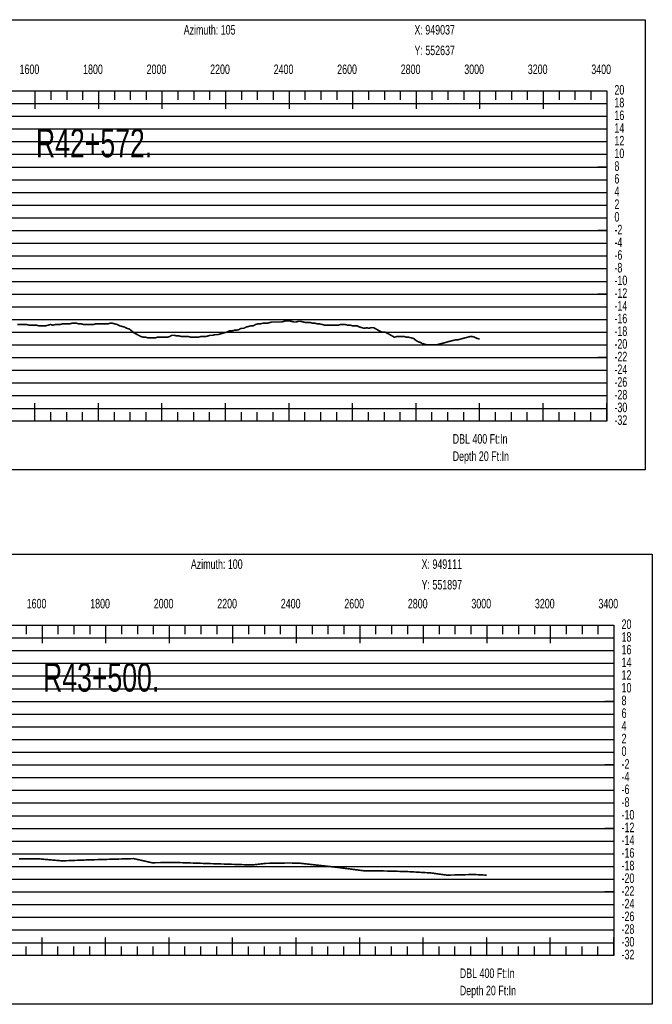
# Model space of a CAD drawing. Header units: inches. Extents: x 471865 to 538526, y 1054316 to 1102451.
# Tile 54 of 114: x 488992 to 490983, y 1079646 to 1082747. Entities that reach past the tile are written whole.
import ezdxf

# ---------------------------------------------------------------- set-up
doc = ezdxf.new("R2010")
doc.units = ezdxf.units.IN
doc.header["$MEASUREMENT"] = 0
for name, color, linetype in [('LABELS', 7, 'Continuous'), ('X_Gr1', 7, 'Continuous'), ('XSECTION', 7, 'Continuous')]:
    doc.layers.add(name, color=color, linetype=linetype)
doc.styles.get("Standard").update_dxf_attribs({"font": 'arial.ttf'})

msp = doc.modelspace()

# ---------------------------------------------------------------- linework, layer by layer
at = {"layer": 'X_Gr1', "color": 6, "linetype": 'Continuous', "lineweight": 18, "true_color": 0xff00ff, "transparency": 33554687, "const_width": 5}
msp.add_lwpolyline([(488983.8, 1081786.9), (488991, 1081786.9), (488998.3, 1081786.9), (489006, 1081786.9), (489013.8, 1081786.9), (489021.5, 1081784.9), (489028.8, 1081784.9), (489036, 1081784.9), (489043.8, 1081784.9), (489051.9, 1081782.9), (489059.8, 1081782.9), (489067.2, 1081782.9), (489074.1, 1081782.9), (489081.3, 1081784.9), (489088.8, 1081786.9), (489096.7, 1081784.9), (489104.1, 1081786.9), (489111.3, 1081786.9), (489118.7, 1081786.9), (489126.2, 1081788.9), (489133.9, 1081788.9), (489141.5, 1081788.9), (489148.7, 1081788.9), (489155.8, 1081790.9), (489162.9, 1081790.9), (489170.5, 1081790.9), (489178.3, 1081788.9), (489185.8, 1081788.9), (489193.1, 1081786.9), (489200.3, 1081786.9), (489208.1, 1081786.9), (489216, 1081786.9), (489223.6, 1081786.9), (489231.1, 1081788.9), (489238.4, 1081788.9), (489246.2, 1081788.9), (489254.2, 1081788.9), (489261.8, 1081788.9), (489268.9, 1081788.9), (489276, 1081790.9), (489283.6, 1081790.9), (489291.4, 1081788.9), (489299.1, 1081786.9), (489306.7, 1081782.9), (489314, 1081780.9), (489321.5, 1081778.9), (489329.1, 1081774.9), (489336.7, 1081772.9), (489344.2, 1081766.9), (489351.3, 1081760.9), (489358.6, 1081756.9), (489366.1, 1081752.9), (489373.8, 1081748.9), (489381.5, 1081746.9), (489388.7, 1081746.9), (489396.1, 1081744.9), (489403.7, 1081744.9), (489411.2, 1081744.9), (489418.5, 1081744.9), (489425.4, 1081746.9), (489432.7, 1081746.9), (489440.3, 1081746.9), (489448.1, 1081746.9), (489456, 1081746.9), (489463.4, 1081748.9), (489470.7, 1081752.9), (489478.2, 1081752.9), (489485.9, 1081750.9), (489494, 1081750.9), (489501.8, 1081748.9), (489509.2, 1081748.9), (489516.1, 1081748.9), (489523.2, 1081748.9), (489530.8, 1081746.9), (489538.4, 1081746.9), (489546.1, 1081746.9), (489553.9, 1081746.9), (489561.6, 1081748.9), (489569.1, 1081748.9), (489576.6, 1081748.9), (489584.2, 1081750.9), (489591.6, 1081752.9), (489598.9, 1081752.9), (489606.4, 1081754.9), (489614.2, 1081754.9), (489622.1, 1081756.9), (489629.3, 1081758.9), (489636, 1081760.9), (489643.5, 1081762.9), (489651.6, 1081766.9), (489659.7, 1081766.9), (489667.1, 1081768.9), (489674.1, 1081768.9), (489681.5, 1081770.9), (489689.1, 1081774.9), (489696.9, 1081774.9), (489704.7, 1081778.9), (489712.1, 1081780.9), (489719.7, 1081782.9), (489727, 1081782.9), (489734, 1081786.9), (489741.1, 1081788.9), (489748.9, 1081788.9), (489757.2, 1081790.9), (489764.7, 1081790.9), (489771.4, 1081790.9), (489778.3, 1081792.9), (489785.7, 1081794.9), (489793.9, 1081794.9), (489801.9, 1081794.9), (489809.6, 1081794.9), (489816.7, 1081794.9), (489823.6, 1081796.9), (489831.2, 1081798.9), (489839.3, 1081798.9), (489847.4, 1081796.9), (489854.9, 1081794.9), (489861.9, 1081794.9), (489869.2, 1081796.9), (489876.8, 1081796.9), (489884.6, 1081794.9), (489892.4, 1081792.9), (489899.8, 1081792.9), (489907.2, 1081792.9), (489914.2, 1081790.9), (489921.3, 1081790.9), (489928.7, 1081788.9), (489936.3, 1081788.9), (489944.3, 1081786.9), (489951.7, 1081784.9), (489958.7, 1081784.9), (489965.5, 1081784.9), (489972.9, 1081784.9), (489981, 1081784.9), (489988.5, 1081784.9), (489995.3, 1081784.9), (490001.7, 1081786.9), (490008.5, 1081786.9), (490016.3, 1081786.9), (490024.4, 1081784.9), (490032.2, 1081784.9), (490039.3, 1081782.9), (490046.3, 1081782.9), (490054.1, 1081782.9), (490061.9, 1081778.9), (490069.5, 1081776.9), (490076.8, 1081774.9), (490083.8, 1081776.9), (490090.8, 1081774.9), (490098.2, 1081776.9), (490106, 1081776.9), (490113.6, 1081772.9), (490120.5, 1081768.9), (490127.1, 1081764.9), (490134.2, 1081762.9), (490142, 1081762.9), (490150, 1081758.9), (490157.4, 1081754.9), (490164.4, 1081750.9), (490171, 1081746.9), (490178.5, 1081748.9), (490186.9, 1081748.9), (490195.2, 1081748.9), (490202.6, 1081748.9), (490209.4, 1081746.9), (490216.6, 1081746.9), (490224.3, 1081744.9), (490232, 1081742.9), (490239.2, 1081736.9), (490245.7, 1081732.9), (490252.4, 1081730.9), (490259.7, 1081726.9), (490267, 1081724.9), (490274.2, 1081722.9), (490281.2, 1081722.9), (490288.5, 1081722.9), (490296.3, 1081722.9), (490303.7, 1081722.9), (490311.3, 1081724.9), (490319.3, 1081726.9), (490327.1, 1081728.9), (490334.4, 1081730.9), (490341.4, 1081732.9), (490349.1, 1081734.9), (490356.9, 1081736.9), (490364.5, 1081738.9), (490371.7, 1081738.9), (490378.9, 1081740.9), (490386.5, 1081742.9), (490394, 1081744.9), (490401.7, 1081746.9), (490409.4, 1081748.9), (490416.7, 1081748.9), (490424.1, 1081746.9), (490431.5, 1081742.9), (490439.7, 1081741.5)], dxfattribs=at)
at = {"layer": 'X_Gr1', "color": 6, "linetype": 'Continuous', "lineweight": 15, "true_color": 0xff00ff, "transparency": 33554687, "const_width": 5}
msp.add_lwpolyline([(488989.1, 1080104.5), (488991.1, 1080104.5), (488993.1, 1080104.5), (488995.1, 1080104.5), (488997.1, 1080104.5), (488999, 1080104.5), (489001, 1080104.5), (489003, 1080104.5), (489005, 1080104.4), (489007, 1080104.4), (489009, 1080104.4), (489011, 1080104.4), (489013, 1080104.4), (489015, 1080104.4), (489017, 1080104.4), (489019, 1080104.4), (489021, 1080104.4), (489023, 1080104.4), (489025, 1080104.4), (489027, 1080104.4), (489029, 1080104.4), (489031, 1080104.4), (489033, 1080104.4), (489035, 1080104.4), (489037, 1080104.4), (489039, 1080104.4), (489041, 1080104.4), (489043, 1080104.4), (489045, 1080104.4), (489047, 1080104.4), (489049, 1080104.4), (489051, 1080104.3), (489053, 1080104.1), (489055, 1080103.9), (489057, 1080103.8), (489059, 1080103.6), (489060.9, 1080103.4), (489062.9, 1080103.3), (489064.9, 1080103.1), (489066.9, 1080102.9), (489068.9, 1080102.7), (489070.9, 1080102.6), (489072.9, 1080102.4), (489074.9, 1080102.2), (489076.9, 1080102), (489078.9, 1080101.9), (489080.9, 1080101.7), (489082.9, 1080101.5), (489084.9, 1080101.3), (489086.9, 1080101.2), (489088.9, 1080101), (489090.8, 1080100.8), (489092.8, 1080100.6), (489094.8, 1080100.5), (489096.8, 1080100.3), (489098.8, 1080100.1), (489100.8, 1080100), (489102.8, 1080099.8), (489104.8, 1080099.6), (489106.8, 1080099.4), (489108.8, 1080099.3), (489110.8, 1080099.1), (489112.8, 1080098.9), (489114.8, 1080098.7), (489116.8, 1080098.6), (489118.8, 1080098.4), (489120.7, 1080098.2), (489122.7, 1080098), (489124.7, 1080097.9), (489126.7, 1080097.8), (489128.7, 1080097.9), (489130.7, 1080098), (489132.7, 1080098.1), (489134.7, 1080098.1), (489136.7, 1080098.2), (489138.7, 1080098.3), (489140.7, 1080098.4), (489142.7, 1080098.4), (489144.7, 1080098.5), (489146.7, 1080098.6), (489148.7, 1080098.7), (489150.7, 1080098.7), (489152.7, 1080098.8), (489154.7, 1080098.9), (489156.7, 1080099), (489158.7, 1080099.1), (489160.7, 1080099.1), (489162.7, 1080099.2), (489164.7, 1080099.3), (489166.7, 1080099.4), (489168.7, 1080099.4), (489170.7, 1080099.5), (489172.7, 1080099.6), (489174.7, 1080099.7), (489176.7, 1080099.7), (489178.7, 1080099.8), (489180.7, 1080099.9), (489182.7, 1080100), (489184.7, 1080100), (489186.7, 1080100.1), (489188.7, 1080100.2), (489190.7, 1080100.3), (489192.7, 1080100.4), (489194.7, 1080100.4), (489196.7, 1080100.5), (489198.7, 1080100.6), (489200.7, 1080100.7), (489202.7, 1080100.7), (489204.7, 1080100.8), (489206.7, 1080100.9), (489208.7, 1080100.9), (489210.7, 1080101), (489212.7, 1080101), (489214.7, 1080101.1), (489216.7, 1080101.1), (489218.7, 1080101.2), (489220.7, 1080101.3), (489222.7, 1080101.3), (489224.7, 1080101.4), (489226.7, 1080101.4), (489228.7, 1080101.5), (489230.7, 1080101.5), (489232.7, 1080101.6), (489234.7, 1080101.7), (489236.7, 1080101.7), (489238.7, 1080101.8), (489240.7, 1080101.8), (489242.7, 1080101.9), (489244.7, 1080101.9), (489246.7, 1080102), (489248.7, 1080102), (489250.7, 1080102.1), (489252.7, 1080102.2), (489254.7, 1080102.2), (489256.7, 1080102.3), (489258.7, 1080102.3), (489260.7, 1080102.4), (489262.7, 1080102.4), (489264.7, 1080102.5), (489266.7, 1080102.5), (489268.7, 1080102.6), (489270.7, 1080102.7), (489272.7, 1080102.7), (489274.7, 1080102.8), (489276.7, 1080102.8), (489278.7, 1080102.9), (489280.7, 1080102.9), (489282.7, 1080103), (489284.7, 1080103), (489286.7, 1080103.1), (489288.7, 1080103.2), (489290.7, 1080103.2), (489292.7, 1080103.3), (489294.7, 1080103.3), (489296.7, 1080103.4), (489298.7, 1080103.4), (489300.7, 1080103.5), (489302.7, 1080103.5), (489304.7, 1080103.6), (489306.7, 1080103.7), (489308.7, 1080103.7), (489310.7, 1080103.8), (489312.7, 1080103.8), (489314.7, 1080103.9), (489316.7, 1080103.9), (489318.7, 1080104), (489320.7, 1080104.1), (489322.7, 1080104.1), (489324.7, 1080104.2), (489326.7, 1080104.2), (489328.7, 1080104.3), (489330.7, 1080104.3), (489332.7, 1080104.4), (489334.7, 1080104.4), (489336.7, 1080104.5), (489338.7, 1080104.6), (489340.7, 1080104.6), (489342.7, 1080104.7), (489344.7, 1080104.7), (489346.7, 1080104.8), (489348.7, 1080104.8), (489350.7, 1080104.9), (489352.7, 1080104.5), (489354.7, 1080104), (489356.7, 1080103.6), (489358.7, 1080103.1), (489360.7, 1080102.6), (489362.7, 1080102.2), (489364.7, 1080101.7), (489366.7, 1080101.3), (489368.6, 1080100.8), (489370.6, 1080100.4), (489372.6, 1080099.9), (489374.6, 1080099.5), (489376.6, 1080099), (489378.6, 1080098.6), (489380.6, 1080098.1), (489382.6, 1080097.7), (489384.6, 1080097.2), (489386.6, 1080096.8), (489388.6, 1080096.3), (489390.6, 1080095.9), (489392.5, 1080095.4), (489394.5, 1080095), (489396.5, 1080094.5), (489398.5, 1080094.1), (489400.5, 1080093.6), (489402.5, 1080093.1), (489404.5, 1080092.7), (489406.5, 1080092.2), (489408.5, 1080091.9), (489410.4, 1080091.9), (489412.4, 1080092), (489414.4, 1080092), (489416.3, 1080092), (489418.3, 1080092), (489420.2, 1080092.1), (489422.2, 1080092.1), (489424.1, 1080092.1), (489426.1, 1080092.1), (489428.1, 1080092.2), (489430, 1080092.2), (489432, 1080092.2), (489433.9, 1080092.2), (489435.9, 1080092.3), (489437.9, 1080092.3), (489439.8, 1080092.3), (489441.8, 1080092.3), (489443.7, 1080092.3), (489445.7, 1080092.4), (489447.7, 1080092.4), (489449.6, 1080092.4), (489451.6, 1080092.4), (489453.5, 1080092.5), (489455.5, 1080092.5), (489457.4, 1080092.5), (489459.4, 1080092.5), (489461.4, 1080092.6), (489463.3, 1080092.6), (489465.3, 1080092.6), (489467.2, 1080092.6), (489469.2, 1080092.7), (489471.2, 1080092.7), (489473.1, 1080092.7), (489475.1, 1080092.7), (489477, 1080092.7), (489479, 1080092.8), (489481, 1080092.8), (489483, 1080092.7), (489485, 1080092.6), (489487, 1080092.6), (489489, 1080092.5), (489490.9, 1080092.5), (489492.9, 1080092.4), (489494.9, 1080092.3), (489496.9, 1080092.3), (489498.9, 1080092.2), (489500.9, 1080092.1), (489502.9, 1080092.1), (489504.9, 1080092), (489506.9, 1080091.9), (489508.9, 1080091.9), (489510.9, 1080091.8), (489512.9, 1080091.7), (489514.9, 1080091.7), (489516.9, 1080091.6), (489518.9, 1080091.5), (489520.9, 1080091.5), (489522.9, 1080091.4), (489524.9, 1080091.3), (489526.9, 1080091.3), (489528.9, 1080091.2), (489530.9, 1080091.2), (489532.9, 1080091.1), (489534.9, 1080091), (489536.9, 1080091), (489538.9, 1080090.9), (489540.9, 1080090.8), (489542.9, 1080090.8), (489544.9, 1080090.7), (489546.9, 1080090.6), (489548.9, 1080090.6), (489550.9, 1080090.5), (489552.8, 1080090.4), (489554.8, 1080090.4), (489556.8, 1080090.3), (489558.8, 1080090.2), (489560.8, 1080090.2), (489562.8, 1080090.1), (489564.8, 1080090.1), (489566.8, 1080090), (489568.8, 1080089.9), (489570.8, 1080089.9), (489572.8, 1080089.8), (489574.8, 1080089.7), (489576.8, 1080089.7), (489578.8, 1080089.6), (489580.8, 1080089.5), (489582.8, 1080089.5), (489584.8, 1080089.4), (489586.8, 1080089.3), (489588.8, 1080089.3), (489590.8, 1080089.2), (489592.8, 1080089.1), (489594.8, 1080089.1), (489596.8, 1080089), (489598.8, 1080089), (489600.8, 1080088.9), (489602.8, 1080088.8), (489604.8, 1080088.8), (489606.8, 1080088.7), (489608.8, 1080088.6), (489610.8, 1080088.6), (489612.8, 1080088.5), (489614.7, 1080088.4), (489616.7, 1080088.4), (489618.7, 1080088.3), (489620.7, 1080088.2), (489622.7, 1080088.2), (489624.7, 1080088.1), (489626.7, 1080088), (489628.7, 1080088), (489630.7, 1080087.9), (489632.7, 1080087.9), (489634.7, 1080087.8), (489636.7, 1080087.7), (489638.7, 1080087.7), (489640.7, 1080087.6), (489642.7, 1080087.5), (489644.7, 1080087.5), (489646.7, 1080087.4), (489648.7, 1080087.3), (489650.7, 1080087.3), (489652.7, 1080087.2), (489654.7, 1080087.1), (489656.7, 1080087.1), (489658.7, 1080087), (489660.7, 1080086.9), (489662.7, 1080086.9), (489664.7, 1080086.8), (489666.7, 1080086.8), (489668.7, 1080086.7), (489670.7, 1080086.6), (489672.7, 1080086.6), (489674.7, 1080086.5), (489676.6, 1080086.4), (489678.6, 1080086.4), (489680.6, 1080086.3), (489682.6, 1080086.2), (489684.6, 1080086.2), (489686.6, 1080086.1), (489688.6, 1080086), (489690.6, 1080086), (489692.6, 1080085.9), (489694.6, 1080085.8), (489696.6, 1080085.8), (489698.6, 1080085.7), (489700.6, 1080085.7), (489702.6, 1080085.6), (489704.6, 1080085.5), (489706.6, 1080085.5), (489708.6, 1080085.4), (489710.6, 1080085.3), (489712.6, 1080085.3), (489714.6, 1080085.2), (489716.6, 1080085.1), (489718.6, 1080085.1), (489720.6, 1080085), (489722.6, 1080084.9), (489724.6, 1080085), (489726.6, 1080085.2), (489728.6, 1080085.5), (489730.5, 1080085.7), (489732.5, 1080085.9), (489734.5, 1080086.1), (489736.5, 1080086.4), (489738.5, 1080086.6), (489740.5, 1080086.8), (489742.5, 1080087.1), (489744.5, 1080087.3), (489746.5, 1080087.5), (489748.5, 1080087.8), (489750.4, 1080088), (489752.4, 1080088.2), (489754.4, 1080088.4), (489756.4, 1080088.7), (489758.4, 1080088.9), (489760.4, 1080089.1), (489762.4, 1080089.4), (489764.4, 1080089.6), (489766.4, 1080089.8), (489768.4, 1080090), (489770.4, 1080090), (489772.3, 1080090.1), (489774.3, 1080090.1), (489776.3, 1080090.1), (489778.3, 1080090.2), (489780.3, 1080090.2), (489782.3, 1080090.2), (489784.3, 1080090.3), (489786.3, 1080090.3), (489788.3, 1080090.3), (489790.3, 1080090.4), (489792.3, 1080090.4), (489794.3, 1080090.4), (489796.3, 1080090.5), (489798.3, 1080090.5), (489800.3, 1080090.5), (489802.2, 1080090.6), (489804.2, 1080090.6), (489806.2, 1080090.6), (489808.2, 1080090.7), (489810.2, 1080090.7), (489812.2, 1080090.7), (489814.2, 1080090.8), (489816.2, 1080090.8), (489818.2, 1080090.8), (489820.2, 1080090.9), (489822.2, 1080090.9), (489824.2, 1080090.9), (489826.2, 1080091), (489828.2, 1080091), (489830.2, 1080091), (489832.2, 1080091.1), (489834.1, 1080091.1), (489836.1, 1080091.1), (489838.1, 1080091.2), (489840.1, 1080091.2), (489842.1, 1080091.1), (489844, 1080091.1), (489845.9, 1080091), (489847.8, 1080091), (489849.7, 1080090.9), (489851.7, 1080090.9), (489853.6, 1080090.8), (489855.5, 1080090.8), (489857.4, 1080090.7), (489859.3, 1080090.7), (489861.2, 1080090.6), (489863.2, 1080090.6), (489865.1, 1080090.5), (489867, 1080090.5), (489868.9, 1080090.4), (489870.8, 1080090.4), (489872.8, 1080090.3), (489874.7, 1080090.2), (489876.6, 1080090.1), (489878.6, 1080089.9), (489880.6, 1080089.7), (489882.5, 1080089.5), (489884.5, 1080089.2), (489886.5, 1080089), (489888.5, 1080088.8), (489890.5, 1080088.6), (489892.4, 1080088.3), (489894.4, 1080088.1), (489896.4, 1080087.9), (489898.4, 1080087.7), (489900.3, 1080087.4), (489902.3, 1080087.2), (489904.3, 1080087), (489906.3, 1080086.8), (489908.2, 1080086.5), (489910.2, 1080086.3), (489912.2, 1080086.1), (489914.2, 1080085.9), (489916.1, 1080085.7), (489918.1, 1080085.4), (489920.1, 1080085.2), (489922.1, 1080085), (489924, 1080084.8), (489926, 1080084.5), (489928, 1080084.3), (489930, 1080084.1), (489932, 1080083.9), (489934, 1080083.7), (489936, 1080083.4), (489937.9, 1080083.2), (489939.9, 1080083), (489941.9, 1080082.8), (489943.9, 1080082.6), (489945.9, 1080082.3), (489947.9, 1080082.1), (489949.8, 1080081.9), (489951.8, 1080081.7), (489953.8, 1080081.5), (489955.8, 1080081.2), (489957.8, 1080081), (489959.8, 1080080.8), (489961.8, 1080080.6), (489963.7, 1080080.4), (489965.7, 1080080.1), (489967.7, 1080079.9), (489969.7, 1080079.7), (489971.7, 1080079.5), (489973.7, 1080079.3), (489975.7, 1080079), (489977.6, 1080078.8), (489979.6, 1080078.6), (489981.6, 1080078.4), (489983.6, 1080078.2), (489985.6, 1080077.9), (489987.6, 1080077.7), (489989.6, 1080077.5), (489991.5, 1080077.3), (489993.5, 1080077), (489995.5, 1080076.8), (489997.5, 1080076.5), (489999.5, 1080076.3), (490001.5, 1080076), (490003.5, 1080075.8), (490005.5, 1080075.5), (490007.5, 1080075.2), (490009.5, 1080075), (490011.5, 1080074.7), (490013.5, 1080074.5), (490015.5, 1080074.2), (490017.5, 1080074), (490019.5, 1080073.7), (490021.5, 1080073.5), (490023.5, 1080073.2), (490025.4, 1080073), (490027.4, 1080072.7), (490029.4, 1080072.5), (490031.4, 1080072.2), (490033.4, 1080071.9), (490035.4, 1080071.7), (490037.4, 1080071.4), (490039.4, 1080071.2), (490041.4, 1080070.9), (490043.4, 1080070.7), (490045.4, 1080070.4), (490047.4, 1080070.2), (490049.4, 1080069.9), (490051.4, 1080069.7), (490053.4, 1080069.4), (490055.4, 1080069.2), (490057.4, 1080068.9), (490059.4, 1080068.6), (490061.3, 1080068.4), (490063.3, 1080068.1), (490065.3, 1080067.9), (490067.3, 1080067.6), (490069.3, 1080067.4), (490071.3, 1080067.1), (490073.3, 1080066.9), (490075.3, 1080066.6), (490077.3, 1080066.4), (490079.3, 1080066.1), (490081.3, 1080066.1), (490083.2, 1080066.1), (490085.2, 1080066.1), (490087.1, 1080066.1), (490089.1, 1080066.1), (490091.1, 1080066.1), (490093, 1080066.2), (490095, 1080066.2), (490096.9, 1080066.2), (490098.9, 1080066.2), (490100.8, 1080066.2), (490102.8, 1080066.2), (490104.8, 1080066.2), (490106.7, 1080066.2), (490108.7, 1080066.2), (490110.6, 1080066.2), (490112.6, 1080066.2), (490114.6, 1080066.2), (490116.5, 1080066.2), (490118.5, 1080066.2), (490120.4, 1080066.2), (490122.4, 1080066.2), (490124.4, 1080066.2), (490126.3, 1080066.2), (490128.3, 1080066.2), (490130.2, 1080066.2), (490132.2, 1080066.2), (490134.2, 1080066.1), (490136.2, 1080066.1), (490138.2, 1080066), (490140.2, 1080066), (490142.2, 1080065.9), (490144.2, 1080065.9), (490146.2, 1080065.8), (490148.2, 1080065.8), (490150.2, 1080065.7), (490152.2, 1080065.7), (490154.2, 1080065.6), (490156.2, 1080065.6), (490158.2, 1080065.5), (490160.2, 1080065.5), (490162.2, 1080065.4), (490164.2, 1080065.4), (490166.2, 1080065.3), (490168.2, 1080065.3), (490170.2, 1080065.2), (490172.2, 1080065.2), (490174.2, 1080065.1), (490176.2, 1080065.1), (490178.2, 1080065), (490180.2, 1080065), (490182.2, 1080064.9), (490184.2, 1080064.8), (490186.2, 1080064.8), (490188.2, 1080064.7), (490190.2, 1080064.7), (490192.2, 1080064.6), (490194.2, 1080064.6), (490196.2, 1080064.5), (490198.2, 1080064.5), (490200.2, 1080064.4), (490202.2, 1080064.4), (490204.2, 1080064.3), (490206.2, 1080064.3), (490208.2, 1080064.2), (490210.2, 1080064.2), (490212.2, 1080064.1), (490214.2, 1080063.9), (490216.2, 1080063.8), (490218.2, 1080063.7), (490220.2, 1080063.6), (490222.2, 1080063.5), (490224.2, 1080063.4), (490226.2, 1080063.2), (490228.1, 1080063.1), (490230.1, 1080063), (490232.1, 1080062.9), (490234.1, 1080062.8), (490236.1, 1080062.7), (490238.1, 1080062.6), (490240.1, 1080062.4), (490242.1, 1080062.3), (490244.1, 1080062.2), (490246.1, 1080062.1), (490248.1, 1080062), (490250.1, 1080061.9), (490252.1, 1080061.7), (490254.1, 1080061.6), (490256.1, 1080061.5), (490258.1, 1080061.4), (490260.1, 1080061.3), (490262, 1080061.2), (490264, 1080061), (490266, 1080060.9), (490268, 1080060.8), (490270, 1080060.7), (490272, 1080060.6), (490274, 1080060.5), (490276, 1080060.3), (490278, 1080060.2), (490280, 1080060.1), (490282, 1080060), (490284, 1080059.9), (490286, 1080059.8), (490288, 1080059.6), (490289.9, 1080059.3), (490291.9, 1080059.1), (490293.8, 1080058.8), (490295.8, 1080058.5), (490297.8, 1080058.2), (490299.7, 1080058), (490301.7, 1080057.7), (490303.6, 1080057.4), (490305.6, 1080057.1), (490307.6, 1080056.9), (490309.5, 1080056.6), (490311.5, 1080056.3), (490313.4, 1080056), (490315.4, 1080055.8), (490317.4, 1080055.5), (490319.3, 1080055.2), (490321.3, 1080054.9), (490323.2, 1080054.7), (490325.2, 1080054.4), (490327.2, 1080054.1), (490329.1, 1080053.8), (490331.1, 1080053.6), (490333, 1080053.3), (490335, 1080053), (490337, 1080052.9), (490339, 1080052.9), (490341, 1080053), (490343, 1080053), (490345, 1080053.1), (490346.9, 1080053.1), (490348.9, 1080053.2), (490350.9, 1080053.2), (490352.9, 1080053.2), (490354.9, 1080053.3), (490356.9, 1080053.3), (490358.9, 1080053.4), (490360.9, 1080053.4), (490362.9, 1080053.5), (490364.9, 1080053.5), (490366.9, 1080053.6), (490368.9, 1080053.6), (490370.9, 1080053.7), (490372.9, 1080053.7), (490374.9, 1080053.8), (490376.9, 1080053.8), (490378.9, 1080053.9), (490380.9, 1080053.9), (490382.9, 1080054), (490384.9, 1080054), (490386.9, 1080054.1), (490388.9, 1080054.1), (490390.8, 1080054.1), (490392.8, 1080054.2), (490394.8, 1080054.2), (490396.8, 1080054.3), (490398.8, 1080054.3), (490400.8, 1080054.4), (490402.8, 1080054.4), (490404.8, 1080054.5), (490406.8, 1080054.5), (490408.8, 1080054.6), (490410.8, 1080054.6), (490412.8, 1080054.7), (490414.8, 1080054.7), (490416.8, 1080054.8), (490418.8, 1080054.8), (490420.8, 1080054.8), (490422.8, 1080054.7), (490424.8, 1080054.6), (490426.8, 1080054.6), (490428.8, 1080054.5), (490430.7, 1080054.4), (490432.7, 1080054.3), (490434.7, 1080054.2), (490436.7, 1080054.1), (490438.7, 1080054), (490440.7, 1080053.9), (490442.7, 1080053.8), (490444.7, 1080053.7), (490446.7, 1080053.6), (490448.7, 1080053.5), (490450.7, 1080053.4), (490452.7, 1080053.3), (490454.7, 1080053.2), (490456.7, 1080053.1), (490458.6, 1080053.1), (490460.6, 1080053), (490462.1, 1080052.9)], dxfattribs=at)
at = {"layer": 'XSECTION', "color": 18, "linetype": 'Continuous', "true_color": 0x000000}
for points in [[(487318.5, 1082746.9), (490960.9, 1082746.9), (490960.9, 1081328.9), (487318.5, 1081328.9), (487318.5, 1082746.9)], [(487439.7, 1082522.9), (490839.7, 1082522.9), (490839.7, 1081482.9), (487439.7, 1081482.9), (487439.7, 1082522.9)], [(489039.7, 1082522.9), (489039.7, 1082466.5)], [(489039.7, 1082522.9), (489039.7, 1082494.9)], [(489089.7, 1082522.9), (489089.7, 1082494.9)], [(489139.7, 1082522.9), (489139.7, 1082494.9)], [(489189.7, 1082522.9), (489189.7, 1082494.9)], [(489239.7, 1082522.9), (489239.7, 1082466.5)], [(489239.7, 1082522.9), (489239.7, 1082494.9)], [(489289.7, 1082522.9), (489289.7, 1082494.9)], [(489339.7, 1082522.9), (489339.7, 1082494.9)], [(489389.7, 1082522.9), (489389.7, 1082494.9)], [(489439.7, 1082522.9), (489439.7, 1082466.5)], [(489439.7, 1082522.9), (489439.7, 1082494.9)], [(489489.7, 1082522.9), (489489.7, 1082494.9)], [(489539.7, 1082522.9), (489539.7, 1082494.9)], [(489589.7, 1082522.9), (489589.7, 1082494.9)], [(489639.7, 1082522.9), (489639.7, 1082466.5)], [(489639.7, 1082522.9), (489639.7, 1082494.9)], [(489689.7, 1082522.9), (489689.7, 1082494.9)], [(489739.7, 1082522.9), (489739.7, 1082494.9)], [(489789.7, 1082522.9), (489789.7, 1082494.9)], [(489839.7, 1082522.9), (489839.7, 1082466.5)], [(489839.7, 1082522.9), (489839.7, 1082494.9)], [(489889.7, 1082522.9), (489889.7, 1082494.9)], [(489939.7, 1082522.9), (489939.7, 1082494.9)], [(489989.7, 1082522.9), (489989.7, 1082494.9)], [(490039.7, 1082522.9), (490039.7, 1082466.5)], [(490039.7, 1082522.9), (490039.7, 1082494.9)], [(490089.7, 1082522.9), (490089.7, 1082494.9)], [(490139.7, 1082522.9), (490139.7, 1082494.9)], [(490189.7, 1082522.9), (490189.7, 1082494.9)], [(490239.7, 1082522.9), (490239.7, 1082466.5)], [(490239.7, 1082522.9), (490239.7, 1082494.9)], [(490289.7, 1082522.9), (490289.7, 1082494.9)], [(490339.7, 1082522.9), (490339.7, 1082494.9)], [(490389.7, 1082522.9), (490389.7, 1082494.9)], [(490439.7, 1082522.9), (490439.7, 1082466.5)], [(490439.7, 1082522.9), (490439.7, 1082494.9)], [(490489.7, 1082522.9), (490489.7, 1082494.9)], [(490539.7, 1082522.9), (490539.7, 1082494.9)], [(490589.7, 1082522.9), (490589.7, 1082494.9)], [(490639.7, 1082522.9), (490639.7, 1082466.5)], [(490639.7, 1082522.9), (490639.7, 1082494.9)], [(490689.7, 1082522.9), (490689.7, 1082494.9)], [(490739.7, 1082522.9), (490739.7, 1082494.9)], [(490789.7, 1082522.9), (490789.7, 1082494.9)], [(490839.7, 1082522.9), (490839.7, 1082466.5)], [(490839.7, 1082522.9), (490839.7, 1082494.9)], [(490839.7, 1082282.9), (490811.7, 1082282.9)], [(490839.7, 1082082.9), (490811.7, 1082082.9)], [(490839.7, 1081882.9), (490811.7, 1081882.9)], [(490839.7, 1081682.9), (490811.7, 1081682.9)], [(489039.7, 1081482.9), (489039.7, 1081539.3)], [(489239.7, 1081482.9), (489239.7, 1081539.3)], [(489439.7, 1081482.9), (489439.7, 1081539.3)], [(489639.7, 1081482.9), (489639.7, 1081539.3)], [(489839.7, 1081482.9), (489839.7, 1081539.3)], [(490039.7, 1081482.9), (490039.7, 1081539.3)], [(490239.7, 1081482.9), (490239.7, 1081539.3)], [(490439.7, 1081482.9), (490439.7, 1081539.3)], [(490639.7, 1081482.9), (490639.7, 1081539.3)], [(490839.7, 1081482.9), (490839.7, 1081539.3)], [(489039.7, 1081482.9), (489039.7, 1081510.9)], [(489089.7, 1081482.9), (489089.7, 1081510.9)], [(489139.7, 1081482.9), (489139.7, 1081510.9)], [(489189.7, 1081482.9), (489189.7, 1081510.9)], [(489239.7, 1081482.9), (489239.7, 1081510.9)], [(489289.7, 1081482.9), (489289.7, 1081510.9)], [(489339.7, 1081482.9), (489339.7, 1081510.9)], [(489389.7, 1081482.9), (489389.7, 1081510.9)], [(489439.7, 1081482.9), (489439.7, 1081510.9)], [(489489.7, 1081482.9), (489489.7, 1081510.9)], [(489539.7, 1081482.9), (489539.7, 1081510.9)], [(489589.7, 1081482.9), (489589.7, 1081510.9)], [(489639.7, 1081482.9), (489639.7, 1081510.9)], [(489689.7, 1081482.9), (489689.7, 1081510.9)], [(489739.7, 1081482.9), (489739.7, 1081510.9)], [(489789.7, 1081482.9), (489789.7, 1081510.9)], [(489839.7, 1081482.9), (489839.7, 1081510.9)], [(489889.7, 1081482.9), (489889.7, 1081510.9)], [(489939.7, 1081482.9), (489939.7, 1081510.9)], [(489989.7, 1081482.9), (489989.7, 1081510.9)], [(490039.7, 1081482.9), (490039.7, 1081510.9)], [(490089.7, 1081482.9), (490089.7, 1081510.9)], [(490139.7, 1081482.9), (490139.7, 1081510.9)], [(490189.7, 1081482.9), (490189.7, 1081510.9)], [(490239.7, 1081482.9), (490239.7, 1081510.9)], [(490289.7, 1081482.9), (490289.7, 1081510.9)], [(490339.7, 1081482.9), (490339.7, 1081510.9)], [(490389.7, 1081482.9), (490389.7, 1081510.9)], [(490439.7, 1081482.9), (490439.7, 1081510.9)], [(490489.7, 1081482.9), (490489.7, 1081510.9)], [(490539.7, 1081482.9), (490539.7, 1081510.9)], [(490589.7, 1081482.9), (490589.7, 1081510.9)], [(490639.7, 1081482.9), (490639.7, 1081510.9)], [(490689.7, 1081482.9), (490689.7, 1081510.9)], [(490739.7, 1081482.9), (490739.7, 1081510.9)], [(490789.7, 1081482.9), (490789.7, 1081510.9)], [(490839.7, 1081482.9), (490839.7, 1081510.9)], [(487340.9, 1081064.1), (490983.3, 1081064.1), (490983.3, 1079646.1), (487340.9, 1079646.1), (487340.9, 1081064.1)], [(487462.1, 1080840.1), (490862.1, 1080840.1), (490862.1, 1079800.1), (487462.1, 1079800.1), (487462.1, 1080840.1)], [(489012.1, 1080840.1), (489012.1, 1080812.1)], [(489062.1, 1080840.1), (489062.1, 1080783.7)], [(489062.1, 1080840.1), (489062.1, 1080812.1)], [(489112.1, 1080840.1), (489112.1, 1080812.1)], [(489162.1, 1080840.1), (489162.1, 1080812.1)], [(489212.1, 1080840.1), (489212.1, 1080812.1)], [(489262.1, 1080840.1), (489262.1, 1080783.7)], [(489262.1, 1080840.1), (489262.1, 1080812.1)], [(489312.1, 1080840.1), (489312.1, 1080812.1)], [(489362.1, 1080840.1), (489362.1, 1080812.1)], [(489412.1, 1080840.1), (489412.1, 1080812.1)], [(489462.1, 1080840.1), (489462.1, 1080783.7)], [(489462.1, 1080840.1), (489462.1, 1080812.1)], [(489512.1, 1080840.1), (489512.1, 1080812.1)], [(489562.1, 1080840.1), (489562.1, 1080812.1)], [(489612.1, 1080840.1), (489612.1, 1080812.1)], [(489662.1, 1080840.1), (489662.1, 1080783.7)], [(489662.1, 1080840.1), (489662.1, 1080812.1)], [(489712.1, 1080840.1), (489712.1, 1080812.1)], [(489762.1, 1080840.1), (489762.1, 1080812.1)], [(489812.1, 1080840.1), (489812.1, 1080812.1)], [(489862.1, 1080840.1), (489862.1, 1080783.7)], [(489862.1, 1080840.1), (489862.1, 1080812.1)], [(489912.1, 1080840.1), (489912.1, 1080812.1)], [(489962.1, 1080840.1), (489962.1, 1080812.1)], [(490012.1, 1080840.1), (490012.1, 1080812.1)], [(490062.1, 1080840.1), (490062.1, 1080783.7)], [(490062.1, 1080840.1), (490062.1, 1080812.1)], [(490112.1, 1080840.1), (490112.1, 1080812.1)], [(490162.1, 1080840.1), (490162.1, 1080812.1)], [(490212.1, 1080840.1), (490212.1, 1080812.1)], [(490262.1, 1080840.1), (490262.1, 1080783.7)], [(490262.1, 1080840.1), (490262.1, 1080812.1)], [(490312.1, 1080840.1), (490312.1, 1080812.1)], [(490362.1, 1080840.1), (490362.1, 1080812.1)], [(490412.1, 1080840.1), (490412.1, 1080812.1)], [(490462.1, 1080840.1), (490462.1, 1080783.7)], [(490462.1, 1080840.1), (490462.1, 1080812.1)], [(490512.1, 1080840.1), (490512.1, 1080812.1)], [(490562.1, 1080840.1), (490562.1, 1080812.1)], [(490612.1, 1080840.1), (490612.1, 1080812.1)], [(490662.1, 1080840.1), (490662.1, 1080783.7)], [(490662.1, 1080840.1), (490662.1, 1080812.1)], [(490712.1, 1080840.1), (490712.1, 1080812.1)], [(490762.1, 1080840.1), (490762.1, 1080812.1)], [(490812.1, 1080840.1), (490812.1, 1080812.1)], [(490862.1, 1080840.1), (490862.1, 1080783.7)], [(490862.1, 1080840.1), (490862.1, 1080812.1)], [(490862.1, 1080600.1), (490834.1, 1080600.1)], [(490862.1, 1080400.1), (490834.1, 1080400.1)], [(490862.1, 1080200.1), (490834.1, 1080200.1)], [(490862.1, 1080000.1), (490834.1, 1080000.1)], [(489062.1, 1079800.1), (489062.1, 1079856.5)], [(489262.1, 1079800.1), (489262.1, 1079856.5)], [(489462.1, 1079800.1), (489462.1, 1079856.5)], [(489662.1, 1079800.1), (489662.1, 1079856.5)], [(489862.1, 1079800.1), (489862.1, 1079856.5)], [(490062.1, 1079800.1), (490062.1, 1079856.5)], [(490262.1, 1079800.1), (490262.1, 1079856.5)], [(490462.1, 1079800.1), (490462.1, 1079856.5)], [(490662.1, 1079800.1), (490662.1, 1079856.5)], [(490862.1, 1079800.1), (490862.1, 1079856.5)], [(489012.1, 1079800.1), (489012.1, 1079828.1)], [(489062.1, 1079800.1), (489062.1, 1079828.1)], [(489112.1, 1079800.1), (489112.1, 1079828.1)], [(489162.1, 1079800.1), (489162.1, 1079828.1)], [(489212.1, 1079800.1), (489212.1, 1079828.1)], [(489262.1, 1079800.1), (489262.1, 1079828.1)], [(489312.1, 1079800.1), (489312.1, 1079828.1)], [(489362.1, 1079800.1), (489362.1, 1079828.1)], [(489412.1, 1079800.1), (489412.1, 1079828.1)], [(489462.1, 1079800.1), (489462.1, 1079828.1)], [(489512.1, 1079800.1), (489512.1, 1079828.1)], [(489562.1, 1079800.1), (489562.1, 1079828.1)], [(489612.1, 1079800.1), (489612.1, 1079828.1)], [(489662.1, 1079800.1), (489662.1, 1079828.1)], [(489712.1, 1079800.1), (489712.1, 1079828.1)], [(489762.1, 1079800.1), (489762.1, 1079828.1)], [(489812.1, 1079800.1), (489812.1, 1079828.1)], [(489862.1, 1079800.1), (489862.1, 1079828.1)], [(489912.1, 1079800.1), (489912.1, 1079828.1)], [(489962.1, 1079800.1), (489962.1, 1079828.1)], [(490012.1, 1079800.1), (490012.1, 1079828.1)], [(490062.1, 1079800.1), (490062.1, 1079828.1)], [(490112.1, 1079800.1), (490112.1, 1079828.1)], [(490162.1, 1079800.1), (490162.1, 1079828.1)], [(490212.1, 1079800.1), (490212.1, 1079828.1)], [(490262.1, 1079800.1), (490262.1, 1079828.1)], [(490312.1, 1079800.1), (490312.1, 1079828.1)], [(490362.1, 1079800.1), (490362.1, 1079828.1)], [(490412.1, 1079800.1), (490412.1, 1079828.1)], [(490462.1, 1079800.1), (490462.1, 1079828.1)], [(490512.1, 1079800.1), (490512.1, 1079828.1)], [(490562.1, 1079800.1), (490562.1, 1079828.1)], [(490612.1, 1079800.1), (490612.1, 1079828.1)], [(490662.1, 1079800.1), (490662.1, 1079828.1)], [(490712.1, 1079800.1), (490712.1, 1079828.1)], [(490762.1, 1079800.1), (490762.1, 1079828.1)], [(490812.1, 1079800.1), (490812.1, 1079828.1)], [(490862.1, 1079800.1), (490862.1, 1079828.1)]]:
    msp.add_lwpolyline(points, dxfattribs=at)
at = {"layer": 'XSECTION', "color": 18, "true_color": 0x000000}
for points in [[(487439.7, 1082482.9), (490839.7, 1082482.9)], [(487439.7, 1082442.9), (490839.7, 1082442.9)], [(487439.7, 1082402.9), (490839.7, 1082402.9)], [(487439.7, 1082362.9), (490839.7, 1082362.9)], [(487439.7, 1082322.9), (490839.7, 1082322.9)], [(487439.7, 1082282.9), (490839.7, 1082282.9)], [(487439.7, 1082242.9), (490839.7, 1082242.9)], [(487439.7, 1082202.9), (490839.7, 1082202.9)], [(487439.7, 1082162.9), (490839.7, 1082162.9)], [(487439.7, 1082122.9), (490839.7, 1082122.9)], [(487439.7, 1082082.9), (490839.7, 1082082.9)], [(487439.7, 1082042.9), (490839.7, 1082042.9)], [(487439.7, 1082002.9), (490839.7, 1082002.9)], [(487439.7, 1081962.9), (490839.7, 1081962.9)], [(487439.7, 1081922.9), (490839.7, 1081922.9)], [(487439.7, 1081882.9), (490839.7, 1081882.9)], [(487439.7, 1081842.9), (490839.7, 1081842.9)], [(487439.7, 1081802.9), (490839.7, 1081802.9)], [(487439.7, 1081762.9), (490839.7, 1081762.9)], [(487439.7, 1081722.9), (490839.7, 1081722.9)], [(487439.7, 1081682.9), (490839.7, 1081682.9)], [(487439.7, 1081642.9), (490839.7, 1081642.9)], [(487439.7, 1081602.9), (490839.7, 1081602.9)], [(487439.7, 1081562.9), (490839.7, 1081562.9)], [(487439.7, 1081522.9), (490839.7, 1081522.9)], [(487462.1, 1080800.1), (490862.1, 1080800.1)], [(487462.1, 1080760.1), (490862.1, 1080760.1)], [(487462.1, 1080720.1), (490862.1, 1080720.1)], [(487462.1, 1080680.1), (490862.1, 1080680.1)], [(487462.1, 1080640.1), (490862.1, 1080640.1)], [(487462.1, 1080600.1), (490862.1, 1080600.1)], [(487462.1, 1080560.1), (490862.1, 1080560.1)], [(487462.1, 1080520.1), (490862.1, 1080520.1)], [(487462.1, 1080480.1), (490862.1, 1080480.1)], [(487462.1, 1080440.1), (490862.1, 1080440.1)], [(487462.1, 1080400.1), (490862.1, 1080400.1)], [(487462.1, 1080360.1), (490862.1, 1080360.1)], [(487462.1, 1080320.1), (490862.1, 1080320.1)], [(487462.1, 1080280.1), (490862.1, 1080280.1)], [(487462.1, 1080240.1), (490862.1, 1080240.1)], [(487462.1, 1080200.1), (490862.1, 1080200.1)], [(487462.1, 1080160.1), (490862.1, 1080160.1)], [(487462.1, 1080120.1), (490862.1, 1080120.1)], [(487462.1, 1080080.1), (490862.1, 1080080.1)], [(487462.1, 1080040.1), (490862.1, 1080040.1)], [(487462.1, 1080000.1), (490862.1, 1080000.1)], [(487462.1, 1079960.1), (490862.1, 1079960.1)], [(487462.1, 1079920.1), (490862.1, 1079920.1)], [(487462.1, 1079880.1), (490862.1, 1079880.1)], [(487462.1, 1079840.1), (490862.1, 1079840.1)]]:
    msp.add_lwpolyline(points, dxfattribs=at)

# ---------------------------------------------------------------- texts
at = {"layer": 'LABELS', "color": 18, "true_color": 0x000000, "width": 0.666667}
for s, height, p in [('Azimuth: 105', 30, (489508.1, 1082700.1)), ('X: 949037', 30, (490234.5, 1082700.1)), ('Y: 552637', 30, (490234.5, 1082635.3)), ('1600', 30, (488991.3, 1082575.7)), ('1800', 30, (489191.3, 1082575.7)), ('2000', 30, (489391.3, 1082575.7)), ('2200', 30, (489591.3, 1082575.7)), ('2400', 30, (489791.3, 1082575.7)), ('2600', 30, (489991.3, 1082575.7)), ('2800', 30, (490191.3, 1082575.7)), ('3000', 30, (490391.3, 1082575.7)), ('3200', 30, (490591.3, 1082575.7)), ('3400', 30, (490791.3, 1082575.7)), ('20', 30, (490864.1, 1082510.9)), ('18', 30, (490864.1, 1082470.9)), ('16', 30, (490864.1, 1082430.9)), ('14', 30, (490864.1, 1082390.9)), ('R42+572.', 90, (489042.9, 1082313.7)), ('12', 30, (490864.1, 1082350.9)), ('10', 30, (490864.1, 1082310.9)), ('8', 30, (490864.1, 1082270.9)), ('6', 30, (490864.1, 1082230.9)), ('4', 30, (490864.1, 1082190.9)), ('2', 30, (490864.1, 1082150.9)), ('0', 30, (490864.1, 1082110.9)), ('-2', 30, (490864.1, 1082070.9)), ('-4', 30, (490864.1, 1082030.9)), ('-6', 30, (490864.1, 1081990.9)), ('-8', 30, (490864.1, 1081950.9)), ('-10', 30, (490864.1, 1081910.9)), ('-12', 30, (490864.1, 1081870.9)), ('-14', 30, (490864.1, 1081830.9)), ('-16', 30, (490864.1, 1081790.9)), ('-18', 30, (490864.1, 1081750.9)), ('-20', 30, (490864.1, 1081710.9)), ('-22', 30, (490864.1, 1081670.9)), ('-24', 30, (490864.1, 1081630.9)), ('-26', 30, (490864.1, 1081590.9)), ('-28', 30, (490864.1, 1081550.9)), ('-30', 30, (490864.1, 1081510.9)), ('-32', 30, (490864.1, 1081470.9)), ('DBL 400 Ft:In', 30, (490354.9, 1081411.7)), ('Depth 20 Ft:In', 30, (490354.9, 1081357.3)), ('Azimuth: 100', 30, (489530.5, 1081017.3)), ('X: 949111', 30, (490256.9, 1081017.3)), ('Y: 551897', 30, (490256.9, 1080952.5)), ('1600', 30, (489013.7, 1080892.9)), ('1800', 30, (489213.7, 1080892.9)), ('2000', 30, (489413.7, 1080892.9)), ('2200', 30, (489613.7, 1080892.9)), ('2400', 30, (489813.7, 1080892.9)), ('2600', 30, (490013.7, 1080892.9)), ('2800', 30, (490213.7, 1080892.9)), ('3000', 30, (490413.7, 1080892.9)), ('3200', 30, (490613.7, 1080892.9)), ('3400', 30, (490813.7, 1080892.9)), ('20', 30, (490886.5, 1080828.1)), ('18', 30, (490886.5, 1080788.1)), ('16', 30, (490886.5, 1080748.1)), ('14', 30, (490886.5, 1080708.1)), ('R43+500.', 90, (489065.3, 1080630.9)), ('12', 30, (490886.5, 1080668.1)), ('10', 30, (490886.5, 1080628.1)), ('8', 30, (490886.5, 1080588.1)), ('6', 30, (490886.5, 1080548.1)), ('4', 30, (490886.5, 1080508.1)), ('2', 30, (490886.5, 1080468.1)), ('0', 30, (490886.5, 1080428.1)), ('-2', 30, (490886.5, 1080388.1)), ('-4', 30, (490886.5, 1080348.1)), ('-6', 30, (490886.5, 1080308.1)), ('-8', 30, (490886.5, 1080268.1)), ('-10', 30, (490886.5, 1080228.1)), ('-12', 30, (490886.5, 1080188.1)), ('-14', 30, (490886.5, 1080148.1)), ('-16', 30, (490886.5, 1080108.1)), ('-18', 30, (490886.5, 1080068.1)), ('-20', 30, (490886.5, 1080028.1)), ('-22', 30, (490886.5, 1079988.1)), ('-24', 30, (490886.5, 1079948.1)), ('-26', 30, (490886.5, 1079908.1)), ('-28', 30, (490886.5, 1079868.1)), ('-30', 30, (490886.5, 1079828.1)), ('-32', 30, (490886.5, 1079788.1)), ('DBL 400 Ft:In', 30, (490377.3, 1079728.9)), ('Depth 20 Ft:In', 30, (490377.3, 1079674.5))]:
    msp.add_text(s, height=height, dxfattribs=at).set_placement(p)

doc.saveas('drawing.dxf')
